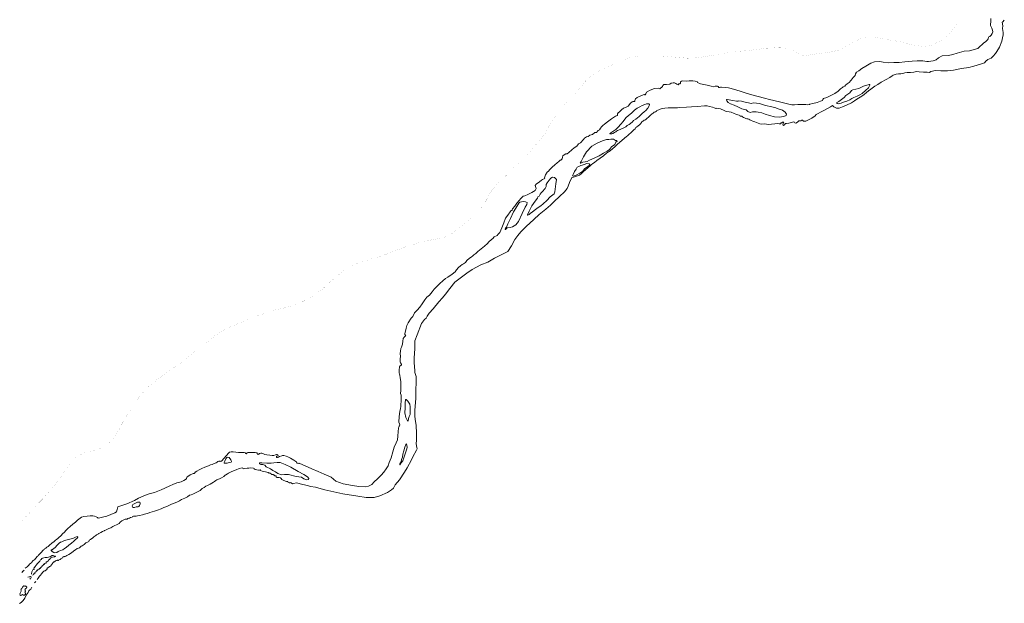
# Model space of a CAD drawing. Header units: metres. Extents: x 347609 to 404409, y 8548087 to 8605413.
# Tile 12 of 45: x 370412 to 373005, y 8559289 to 8560826. Entities that reach past the tile are written whole.
import ezdxf

# ---------------------------------------------------------------- set-up
doc = ezdxf.new("R2010")
doc.units = ezdxf.units.M
doc.linetypes.add('ACAD_ISO04W100', pattern=[30, 24, -3, 0, -3])
doc.layers.add('01. RIO', color=7, linetype='Continuous', lineweight=5, true_color=0x2776bb)
doc.layers.add('Red vial vecinal', color=241, linetype='ACAD_ISO04W100', lineweight=30)

# ---------------------------------------------------------------- blocks, each defined once
blk = doc.blocks.new('REIORORI')
at = {"layer": '01. RIO', "color": 152, "lineweight": 15, "true_color": 0x2776bb, "flags": 128}
for points in [[(370427.1, 8559381.7), (370429.3, 8559383.4), (370432.3, 8559385.5), (370436.3, 8559389.3), (370438.4, 8559391.9), (370441.4, 8559394.9), (370444, 8559396.9), (370445.3, 8559398.9), (370447.8, 8559401.5), (370449.9, 8559403), (370451.9, 8559404.7), (370453.8, 8559407.2), (370455.6, 8559409), (370457.5, 8559411.1), (370458.3, 8559412.2), (370459.7, 8559413.3), (370461.4, 8559415.1), (370463.1, 8559417), (370464.6, 8559418.8), (370467.1, 8559420.9), (370468.6, 8559422.6), (370470.5, 8559424.7), (370472.5, 8559427.3), (370474.5, 8559429.1), (370476.6, 8559431.1), (370477.9, 8559432.3), (370480.8, 8559434.7), (370482.9, 8559435.8), (370483.8, 8559437), (370487, 8559438.3), (370488.9, 8559440.6), (370490.2, 8559441.5), (370492.6, 8559443.6), (370495.1, 8559445.5), (370498, 8559448), (370502, 8559451.4), (370503.6, 8559452.9), (370506.2, 8559455.3), (370509.4, 8559457.5), (370512.5, 8559460), (370514.8, 8559461.8), (370517.2, 8559463.9), (370518.9, 8559465.3), (370521.2, 8559468.1), (370525.3, 8559471.9), (370530.4, 8559476.8), (370534.1, 8559480.6), (370536, 8559482.9), (370538.9, 8559485.8), (370541, 8559487.8), (370543.1, 8559489.2), (370547.1, 8559492.9), (370550.8, 8559495.9), (370552.6, 8559497.9), (370559.5, 8559503.1), (370564.8, 8559508), (370575, 8559516.2), (370581.3, 8559518.1), (370589.6, 8559518.4), (370598.3, 8559519.3), (370605, 8559519.5), (370609.7, 8559518.5), (370613.8, 8559517.2), (370616.8, 8559514.7), (370619, 8559513.5), (370623.2, 8559514.2), (370630.5, 8559515.7), (370641.9, 8559519), (370663.2, 8559527.6), (370667.3, 8559530.1), (370668.9, 8559536.5), (370670.9, 8559543), (370675.6, 8559545.3), (370694.2, 8559550.9), (370714.7, 8559559.7), (370724.9, 8559565.8), (370738.9, 8559572.1), (370753, 8559577.5), (370767.5, 8559580.7), (370785.1, 8559588.1), (370806.3, 8559597.6), (370817.4, 8559602.9), (370822.8, 8559604.8), (370826.2, 8559606.4), (370830.7, 8559607.6), (370837.2, 8559608.9), (370844.5, 8559612.8), (370851.2, 8559616.8), (370852.8, 8559621.1), (370855.1, 8559623.4), (370861.1, 8559627.2), (370867.3, 8559630.1), (370869, 8559631), (370871.4, 8559630.8), (370873, 8559631.7), (370873.9, 8559633.4), (370874.4, 8559634.5), (370878.8, 8559636.8), (370885.2, 8559640.8), (370888.8, 8559642.1), (370889.8, 8559643.7), (370893.6, 8559644.9), (370898.2, 8559646.5), (370904.2, 8559649.3), (370909.1, 8559651), (370915, 8559653.6), (370919.5, 8559654.9), (370924.5, 8559656.9), (370929.9, 8559659.3), (370932.4, 8559661), (370934.4, 8559662.4), (370936.7, 8559663.4), (370938.7, 8559663.7), (370939.7, 8559663.6), (370940.5, 8559662.9), (370942.1, 8559663.2), (370943.6, 8559663.3), (370944.8, 8559664.7), (370950.1, 8559670.8), (370956.7, 8559678.6), (370962, 8559684.2), (370965.1, 8559687.3), (370969.3, 8559688.3), (370974.8, 8559687.9), (370988.2, 8559686.2), (370996.1, 8559685.9), (371003.2, 8559686), (371006.7, 8559685.2), (371006.6, 8559683.5), (371008.5, 8559682.7), (371009.7, 8559683.3), (371010.6, 8559684.7), (371011.4, 8559685.8), (371013, 8559686.4), (371016.7, 8559686.7), (371024.7, 8559686.5), (371032.5, 8559685.9), (371036.3, 8559685.4), (371038, 8559684.2), (371038, 8559682.7), (371038.9, 8559681.7), (371040.5, 8559681.1), (371041.6, 8559681.8), (371044.1, 8559683.7), (371047, 8559684.9), (371049.5, 8559684.6), (371051.3, 8559683.4), (371054.3, 8559682.6), (371057.9, 8559680.9), (371063, 8559680.4), (371070.7, 8559679.2), (371077.4, 8559678.1), (371081.2, 8559678.5), (371086.1, 8559680), (371088.8, 8559681.1), (371090.6, 8559681.3), (371092.4, 8559680), (371092.5, 8559678.7), (371092.2, 8559677.7), (371089.6, 8559676.4), (371088.5, 8559675.4), (371088.5, 8559674.4), (371089.3, 8559673.1), (371091.3, 8559673.5), (371093.6, 8559674.3), (371096.4, 8559675.6), (371102.5, 8559677.9), (371104.5, 8559678.6), (371107.6, 8559678.4), (371113.5, 8559676.6), (371118.6, 8559675), (371125.4, 8559671.8), (371134.3, 8559666), (371139.6, 8559662.8), (371140.7, 8559661.6), (371140.9, 8559659.9), (371142.4, 8559658.5), (371144.7, 8559657.9), (371147.1, 8559657.7), (371148.5, 8559658), (371150.1, 8559657.2), (371163.7, 8559651.5), (371181.3, 8559643.4), (371198.4, 8559636.3), (371214, 8559629.4), (371232.4, 8559621.5), (371244.8, 8559611.2), (371263.7, 8559603.6), (371288.4, 8559599), (371305.5, 8559596.4), (371322.9, 8559595.9), (371331, 8559597.4), (371339.4, 8559602), (371345.2, 8559609.1), (371354, 8559617.1), (371364, 8559626.7), (371370.9, 8559634.8), (371377.3, 8559643.3), (371382.3, 8559651.4), (371385.4, 8559660), (371390.8, 8559672.5), (371394.8, 8559688.4), (371398.5, 8559700.3), (371403.8, 8559712.1), (371406.7, 8559719.3), (371408.2, 8559729.1), (371408.9, 8559741.3), (371409.7, 8559750.2), (371410.4, 8559754), (371411.2, 8559755.5), (371412.6, 8559756.4), (371412.9, 8559757.9), (371412.9, 8559759.5), (371412.1, 8559761.6), (371410.4, 8559766.3), (371411.8, 8559780.9), (371412.3, 8559787.5), (371413, 8559795.1), (371415, 8559800.9), (371416.2, 8559808.1), (371417.1, 8559825.7), (371416.6, 8559836.9), (371415.3, 8559841.8), (371415.5, 8559849.7), (371416.1, 8559856.1), (371415.9, 8559873.2), (371414.4, 8559883.3), (371413.6, 8559889.7), (371412.1, 8559892.3), (371411.5, 8559895.9), (371411.5, 8559901.9), (371412.7, 8559912.8), (371413.3, 8559914.2), (371415, 8559914.5), (371416.7, 8559916.2), (371417.9, 8559917.1), (371417.5, 8559918.7), (371415, 8559922.1), (371413.7, 8559924.1), (371414.2, 8559926.8), (371414.3, 8559933.1), (371414.6, 8559939.5), (371414.3, 8559946.8), (371414.6, 8559953.6), (371415.4, 8559959.8), (371417.9, 8559963.8), (371419.8, 8559971.4), (371420.7, 8559979.7), (371421.6, 8559986.2), (371424.9, 8559990.1), (371428.5, 8559993.5), (371428.8, 8559993.8), (371427.4, 8559995.9), (371426.1, 8559997.2), (371426.3, 8559999.9), (371428.5, 8560006.3), (371429.9, 8560013.4), (371431.8, 8560020.7), (371434.9, 8560028.1), (371442.7, 8560039.7), (371447.7, 8560044.9), (371452.2, 8560054.3), (371458.5, 8560061.5), (371466.2, 8560068.8), (371471.6, 8560078), (371479.4, 8560088.3), (371484.3, 8560095.2), (371491.6, 8560100.6), (371498, 8560109.3), (371503.5, 8560116.7), (371511.1, 8560124.5), (371518.5, 8560131.7), (371526, 8560138.1), (371533.2, 8560144.5), (371539.8, 8560148), (371550.9, 8560156.1), (371558.8, 8560161.9), (371562.8, 8560167.1), (371567.4, 8560173.7), (371572.6, 8560178.2), (371577, 8560181.4), (371581, 8560183.1), (371586.1, 8560186.8), (371589.4, 8560191.9), (371596.4, 8560197.9), (371600.9, 8560201.1), (371605.2, 8560204), (371608.3, 8560207), (371613.3, 8560210.9), (371618.5, 8560215.4), (371627.7, 8560222.9), (371636, 8560229.4), (371643.7, 8560236.5), (371647.7, 8560241.3), (371654.1, 8560247.6), (371657.9, 8560250.3), (371661.9, 8560254), (371669.1, 8560257.9), (371672.5, 8560261.3), (371676.5, 8560266.1), (371681.4, 8560277.7), (371686.7, 8560291.4), (371691.7, 8560303.4), (371697.1, 8560311), (371703.9, 8560320.4), (371706.4, 8560323.4), (371708.6, 8560323.9), (371708.9, 8560325.4), (371710.2, 8560327.7), (371716, 8560335), (371721.5, 8560343.1), (371727.6, 8560349.9), (371732, 8560355.6), (371738.2, 8560361.2), (371742.7, 8560362.6), (371749.8, 8560365.7), (371760.9, 8560371.3), (371769.5, 8560376.5), (371772.3, 8560382), (371771.4, 8560384.5), (371769.9, 8560389.3), (371771.8, 8560392.7), (371780.6, 8560399.5), (371786.6, 8560403.7), (371788.5, 8560405.5), (371794.6, 8560408), (371794.1, 8560409.8), (371794.5, 8560412.8), (371796.5, 8560417.6), (371801.3, 8560424.4), (371804.7, 8560427.7), (371808.2, 8560431.8), (371814.5, 8560438.3), (371821.3, 8560444.2), (371827, 8560449.4), (371831.5, 8560453.2), (371835, 8560455.9), (371837, 8560456.4), (371839.2, 8560457.9), (371840.2, 8560459.5), (371841.4, 8560464.4), (371842.7, 8560467.9), (371845.8, 8560470.3), (371850.6, 8560472.8), (371853.6, 8560472.8), (371858.5, 8560476.7), (371866, 8560483.2), (371872.2, 8560488.5), (371879.2, 8560493.2), (371883.7, 8560499.3), (371889, 8560502.4), (371896.6, 8560510.5), (371899.7, 8560514.2), (371904.7, 8560517.4), (371909.2, 8560518.7), (371913.7, 8560521.8), (371920, 8560524.2), (371926.5, 8560528.9), (371929.9, 8560529.5), (371932.1, 8560529.5), (371933.1, 8560531.8), (371935.5, 8560534.3), (371938.7, 8560536.6), (371941.7, 8560540.2), (371943.7, 8560544.2), (371947.4, 8560547.9), (371952.1, 8560551.1), (371960, 8560557.5), (371970.8, 8560565.2), (371980.7, 8560571.9), (371983.6, 8560572.8), (371985.1, 8560573.6), (371986.1, 8560575.1), (371986.1, 8560578.5), (371988.4, 8560580.8), (371991.8, 8560584), (371996.4, 8560589.1), (372002, 8560593.2), (372009.1, 8560596.3), (372013.9, 8560598.8), (372020.7, 8560606.7), (372025.1, 8560610), (372026.6, 8560610.8), (372031.5, 8560610.7), (372032.3, 8560613.6), (372033.9, 8560617.8), (372038, 8560621.6), (372047.7, 8560625.9), (372054, 8560628.6), (372057, 8560629.1), (372058.3, 8560628.5), (372059.2, 8560628.8), (372060.5, 8560630.7), (372063, 8560635.1), (372072.1, 8560640.8), (372083.9, 8560644.8), (372093.6, 8560645.8), (372098.1, 8560644.3), (372099.4, 8560646.3), (372103, 8560648.9), (372104.6, 8560650.4), (372105.4, 8560652.8), (372108.3, 8560655.2), (372115.7, 8560655.2), (372123.6, 8560656.9), (372127.4, 8560658.8), (372132.8, 8560659.9), (372135.9, 8560659.9), (372139.4, 8560658.4), (372142.4, 8560656.5), (372146.1, 8560655.1), (372147.9, 8560657.1), (372150.4, 8560657.6), (372152.1, 8560659.5), (372152.3, 8560662.6), (372154.5, 8560664.3), (372158.7, 8560665.2), (372167, 8560664.5), (372174.5, 8560665.6), (372184.9, 8560665.1), (372190.8, 8560664.6), (372196.7, 8560662.5), (372197, 8560660.5), (372204.7, 8560657.4), (372222.2, 8560653.7), (372233.2, 8560650.8), (372238.9, 8560649.7), (372243.8, 8560650.9), (372249.7, 8560651.2), (372251.4, 8560650.3), (372252.8, 8560647.3), (372254.6, 8560647.9), (372257.6, 8560648.6), (372260, 8560648.6), (372269.4, 8560647.8), (372278.7, 8560646.4), (372295.3, 8560642.1), (372336.4, 8560628.9), (372373, 8560619.8), (372386.6, 8560616), (372412.4, 8560609.6), (372433.5, 8560604.6), (372445.6, 8560602.2), (372452.6, 8560601.8), (372460.8, 8560603), (372475.1, 8560602.9), (372482.1, 8560603.1), (372485.8, 8560602.1), (372491.5, 8560603), (372492.3, 8560604.2), (372500.9, 8560605.6), (372512.1, 8560608.2), (372520.9, 8560612), (372526.4, 8560613.7), (372526.8, 8560616.5), (372528.8, 8560618.4), (372537.2, 8560621.2), (372546.2, 8560625.5), (372558.2, 8560631.5), (372567.5, 8560638.1), (372573.8, 8560644), (372578.4, 8560648.1), (372580, 8560649.8), (372584.5, 8560651.3), (372586.4, 8560653.9), (372590.7, 8560657.5), (372593.9, 8560658.9), (372596, 8560661.1), (372601, 8560665.9), (372604.6, 8560671.1), (372605.6, 8560673.3), (372608.8, 8560676.2), (372611.6, 8560679.7), (372612.8, 8560684.1), (372615.4, 8560688), (372621.5, 8560691.2), (372629.9, 8560697.9), (372640, 8560703.7), (372649.2, 8560709.3), (372652.8, 8560711.6), (372663.3, 8560714.9), (372677.3, 8560716.1), (372685.6, 8560714.7), (372698.8, 8560712.9), (372714.2, 8560713.3), (372727.4, 8560713.3), (372742.7, 8560715.2), (372762.1, 8560717), (372775, 8560718), (372789.7, 8560717.8), (372800.3, 8560716.4), (372805.3, 8560715.9), (372817.7, 8560717.9), (372825.6, 8560720.3), (372831.8, 8560726), (372840.9, 8560730.7), (372857.4, 8560731.6), (372869.3, 8560734.2), (372880.1, 8560738.2), (372898.9, 8560743.2), (372913.2, 8560744.1), (372934.7, 8560750.5), (372941.5, 8560756.9), (372945.1, 8560760.1), (372949.9, 8560764.2), (372956.3, 8560768.5), (372960.3, 8560772.9), (372962.5, 8560775.9), (372963.2, 8560779.3), (372964.3, 8560781.6), (372966.3, 8560782.3), (372970, 8560785.5), (372972.5, 8560789.7), (372974.2, 8560794.2), (372973.2, 8560798.3), (372971.6, 8560803.9), (372968.6, 8560810.8), (372968.7, 8560815.2), (372968.8, 8560820), (372969.4, 8560823.9), (372969.2, 8560829.1)], [(370458.5, 8559351.5), (370461, 8559355.5), (370464.7, 8559360.9), (370467.6, 8559363.9), (370469, 8559366.1), (370471, 8559367.8), (370472.4, 8559370), (370474.1, 8559372), (370475.9, 8559373.4), (370477.7, 8559374.3), (370479.8, 8559374.7), (370481.6, 8559376.1), (370483.3, 8559377.4), (370484.4, 8559379.9), (370485, 8559381.5), (370488.7, 8559384.6), (370490.9, 8559385.9), (370493.3, 8559386.9), (370494.3, 8559387.9), (370495, 8559389.8), (370496.6, 8559391.2), (370497.5, 8559393.3), (370500.1, 8559396.7), (370502.5, 8559398.1), (370503.7, 8559398.4), (370506, 8559400.4), (370508.5, 8559402), (370510.7, 8559402.8), (370512.3, 8559402.5), (370512.8, 8559401.9), (370513.8, 8559402.1), (370514.6, 8559402.7), (370516.1, 8559403.6), (370518.6, 8559404.7), (370520.9, 8559406.2), (370522.1, 8559406.9), (370523.8, 8559408.1), (370524.4, 8559408.8), (370524.7, 8559410.4), (370526.7, 8559411.2), (370527.6, 8559411.3), (370528.5, 8559411.5), (370529.7, 8559412.2), (370530.9, 8559412.2), (370532, 8559412.4), (370533.4, 8559413.4), (370536.8, 8559415.1), (370541.3, 8559417.8), (370545.9, 8559420.3), (370549.2, 8559423.2), (370552.9, 8559425.3), (370555.1, 8559427), (370559.5, 8559429.7), (370563.5, 8559433.1), (370567.3, 8559434.3), (370569.4, 8559435.6), (370572.5, 8559438), (370574.4, 8559439.8), (370576.5, 8559440.5), (370582.2, 8559444.3), (370586.9, 8559448.5), (370588, 8559449.4), (370590.5, 8559450.2), (370592.3, 8559450.8), (370594.3, 8559452.3), (370594.9, 8559453.9), (370595.5, 8559455.2), (370596.9, 8559456.3), (370598.5, 8559457.4), (370599.6, 8559457.9), (370601.3, 8559459.2), (370602.6, 8559459.9), (370603.6, 8559460.9), (370605.4, 8559462.1), (370607.7, 8559464), (370610.1, 8559465.8), (370612.9, 8559467.6), (370615, 8559469.3), (370616.7, 8559470.4), (370619.7, 8559471.7), (370621, 8559473.2), (370625.6, 8559475.3), (370630.3, 8559478.4), (370634.4, 8559480.4), (370635.9, 8559481.1), (370638.1, 8559481.4), (370643.9, 8559484), (370647.3, 8559485.7), (370652, 8559488.2), (370657.8, 8559491.3), (370662.8, 8559493.6), (370666.8, 8559495.9), (370674.3, 8559499.2), (370676.8, 8559502.9), (370681.1, 8559506.5), (370686.7, 8559509.2), (370690.2, 8559511), (370693.3, 8559510.7), (370695.7, 8559511.1), (370697.3, 8559512.7), (370699.5, 8559513.5), (370701.1, 8559513.4), (370703.7, 8559515), (370708.4, 8559515.6), (370709.7, 8559517.3), (370711.8, 8559518.6), (370715.9, 8559518.9), (370719.1, 8559518.6), (370722.1, 8559519.2), (370727.7, 8559520.7), (370735.3, 8559522.5), (370740.6, 8559523.8), (370744.3, 8559524.8), (370748.5, 8559525.8), (370755.2, 8559528), (370767, 8559531.7), (370774.9, 8559534.7), (370784.5, 8559538.2), (370791.9, 8559541.2), (370799.5, 8559544.5), (370808.2, 8559548.2), (370812.3, 8559549.9), (370818.9, 8559553), (370825.7, 8559555.9), (370832.8, 8559559.2), (370838.5, 8559562.1), (370847.1, 8559566.2), (370854.3, 8559569.8), (370859.6, 8559573.7), (370863.7, 8559575.2), (370867.8, 8559576.9), (370873.7, 8559579.4), (370880.8, 8559582.6), (370887.4, 8559586.4), (370893, 8559591.3), (370898.2, 8559593.9), (370902.5, 8559597.2), (370907.2, 8559599.3), (370914, 8559602.8), (370918.4, 8559605.5), (370922.3, 8559608.1), (370925.3, 8559609.7), (370928.9, 8559612.5), (370931.6, 8559614.1), (370938.3, 8559617.3), (370943.7, 8559619.8), (370949.7, 8559623.2), (370953, 8559626.3), (370955.1, 8559627.6), (370959.4, 8559629.8), (370962.5, 8559631.9), (370968.9, 8559635.2), (370975, 8559638.1), (370982.5, 8559640.4), (370990.2, 8559644.1), (370998.4, 8559645.7), (371000, 8559645.1), (371000.7, 8559643.7), (371004.9, 8559643.9), (371010.9, 8559645), (371015.3, 8559645.3), (371021.3, 8559645.5), (371027.5, 8559645.2), (371029.5, 8559644.3), (371029.5, 8559643.3), (371031.9, 8559641.7), (371040.9, 8559640.1), (371043.9, 8559639.7), (371045.4, 8559640.3), (371046.4, 8559639.9), (371046.6, 8559638.6), (371050.4, 8559637.5), (371059.3, 8559635.2), (371066.1, 8559633.4), (371068.1, 8559632.3), (371068.8, 8559632.6), (371070.6, 8559632.2), (371071.4, 8559631.6), (371074.3, 8559630.1), (371075.5, 8559628.6), (371076.6, 8559628.2), (371077, 8559628.6), (371078.8, 8559628.6), (371079.4, 8559628), (371080.5, 8559627.7), (371081.5, 8559627.6), (371082.3, 8559626.9), (371082.8, 8559625.7), (371084.5, 8559625.1), (371086.6, 8559625.2), (371087.4, 8559625.1), (371087.7, 8559624), (371087.3, 8559622.5), (371088, 8559621.3), (371089.7, 8559620.2), (371093.2, 8559620.5), (371095.9, 8559620.8), (371099.1, 8559619.8), (371100.6, 8559618), (371102.1, 8559615.5), (371108.1, 8559612.4), (371115.2, 8559609.5), (371117.5, 8559609.7), (371118.2, 8559609.8), (371118.3, 8559608.9), (371119.5, 8559607.7), (371122, 8559606.8), (371123.6, 8559606.7), (371124.5, 8559607.3), (371126.7, 8559606.1), (371130.2, 8559603.8), (371133.5, 8559604.9), (371141.2, 8559606.1), (371157.4, 8559601.6), (371170, 8559599.5), (371177.9, 8559596.8), (371191.3, 8559594.9), (371206.2, 8559591), (371215.5, 8559587.9), (371263.5, 8559577.7), (371302.3, 8559571.6), (371324.8, 8559567.7), (371345.3, 8559567.4), (371360.7, 8559572.2), (371380.3, 8559581.2), (371391.2, 8559588.2), (371396.3, 8559592.4), (371401.2, 8559600.8), (371411.9, 8559614.7), (371425.7, 8559634.8), (371432.8, 8559645.8), (371443.6, 8559666.9), (371447.1, 8559674.8), (371456.9, 8559692.1), (371458.7, 8559695.7), (371458.3, 8559699.9), (371456.3, 8559708.7), (371457.3, 8559718.5), (371456.9, 8559736.6), (371456.1, 8559757.9), (371453.5, 8559772.8), (371452.5, 8559782.7), (371452.9, 8559797.4), (371454.5, 8559817.9), (371454.9, 8559829.7), (371455.3, 8559845.7), (371456.3, 8559875.6), (371456.1, 8559886.3), (371453.1, 8559897.1), (371452.7, 8559902), (371450.9, 8559922.3), (371451.3, 8559935.4), (371452.3, 8559959.1), (371452.7, 8559963.2), (371453.1, 8559980.3), (371458.4, 8559996.4), (371470, 8560026.2), (371478.1, 8560036.4), (371482.7, 8560039.8), (371485.3, 8560045.5), (371490.3, 8560053.1), (371500.6, 8560064.9), (371515.8, 8560082.9), (371525.7, 8560093.5), (371533.4, 8560103.2), (371544.4, 8560118.6), (371558.2, 8560135.3), (371575.9, 8560148.5), (371589.4, 8560158.5), (371603.3, 8560168.4), (371626.8, 8560180.4), (371644.8, 8560187.8), (371662.5, 8560198.1), (371681.5, 8560208.1), (371697.6, 8560215.9), (371706.9, 8560230.3), (371715.9, 8560247.4), (371724.1, 8560258.2), (371731.7, 8560267.6), (371739.5, 8560275.2), (371746.2, 8560281.7), (371765.9, 8560300.1), (371780.3, 8560313.1), (371797.6, 8560327.3), (371809.5, 8560337.7), (371819.8, 8560347.8), (371833.3, 8560360.7), (371847, 8560372.6), (371850.5, 8560376.9), (371853.4, 8560381.6), (371856.4, 8560388.2), (371859.8, 8560397.9), (371866, 8560410.7), (371870, 8560411.2), (371875.9, 8560413.6), (371886.1, 8560416.8), (371891.1, 8560421.4), (371896.6, 8560426.2), (371902.2, 8560431), (371908.6, 8560437), (371913.5, 8560440.9), (371916.5, 8560443.8), (371921.6, 8560447.5), (371925.6, 8560450.2), (371931.5, 8560455.2), (371941, 8560461.5), (371949.2, 8560468), (371958.4, 8560475.3), (371966.7, 8560480.8), (371974.2, 8560486.7), (371979.5, 8560491.2), (371986.2, 8560498.5), (371997.5, 8560508.3), (372005.1, 8560514.6), (372010.1, 8560518.7), (372012.6, 8560520.1), (372017.4, 8560525), (372021, 8560528.4), (372025.4, 8560532.7), (372029.2, 8560536.1), (372032.5, 8560538.9), (372034.5, 8560542.4), (372037.3, 8560543.8), (372039.6, 8560546.2), (372041.3, 8560547.6), (372043.5, 8560548.9), (372047.9, 8560553), (372048.6, 8560554.8), (372050.4, 8560557.5), (372052.7, 8560559), (372054.9, 8560559.7), (372056.7, 8560561.4), (372059.8, 8560562.8), (372062.5, 8560564.8), (372064.5, 8560566.8), (372067, 8560568.7), (372067.7, 8560569.7), (372069.9, 8560571.2), (372072, 8560573.7), (372073.3, 8560574.1), (372074.4, 8560575.5), (372075.9, 8560577.4), (372077.6, 8560578), (372080.4, 8560580.3), (372083.1, 8560582.5), (372085.9, 8560583.8), (372088.8, 8560585.5), (372090.1, 8560587.2), (372092.2, 8560588.2), (372095.3, 8560589.1), (372098.6, 8560590.4), (372101.6, 8560591.6), (372105.6, 8560592.4), (372111, 8560593.6), (372119.9, 8560594.2), (372126.8, 8560594.4), (372131.1, 8560593.9), (372135.8, 8560593.8), (372138.2, 8560593.8), (372139.5, 8560594.4), (372143.9, 8560594.5), (372150.6, 8560595.4), (372168, 8560595.5), (372181.1, 8560597), (372196.5, 8560597.6), (372215.4, 8560599), (372221.9, 8560599.1), (372228.6, 8560597.9), (372236.3, 8560595.6), (372240.5, 8560593.8), (372244.8, 8560592.8), (372246.4, 8560593.1), (372251.4, 8560592.8), (372257.2, 8560591.6), (372267.1, 8560587.5), (372272.7, 8560584.8), (372280.1, 8560583.3), (372285.5, 8560582.3), (372293.7, 8560579.1), (372297.4, 8560577.3), (372303.1, 8560575.6), (372306.7, 8560574.5), (372308, 8560573.7), (372308.8, 8560572.4), (372310.1, 8560572), (372312.5, 8560572.3), (372313.8, 8560571.9), (372315.7, 8560570.6), (372318, 8560568.8), (372320.4, 8560567.7), (372324, 8560566.1), (372326.8, 8560565.3), (372329.4, 8560565.1), (372331.9, 8560563.9), (372334.3, 8560562.3), (372338.6, 8560560.7), (372342.3, 8560558.9), (372347.4, 8560557.6), (372360.8, 8560552.4), (372366.2, 8560551.1), (372373, 8560551.7), (372383.4, 8560550.6), (372391.5, 8560551.3), (372400.8, 8560552.3), (372406.8, 8560552.5), (372411.9, 8560551.6), (372415.1, 8560551.7), (372417.5, 8560554.5), (372419.3, 8560555), (372420.4, 8560556.4), (372423, 8560556.4), (372423.8, 8560556.1), (372423.2, 8560554.5), (372422.5, 8560552.6), (372421.9, 8560550.4), (372422, 8560548.5), (372423.7, 8560548), (372425.9, 8560549.5), (372427.7, 8560551.9), (372428, 8560553), (372429, 8560553.3), (372431.2, 8560552.6), (372437.7, 8560553.6), (372446.7, 8560556.3), (372450.3, 8560556.9), (372451.9, 8560556.4), (372452.8, 8560554.9), (372455.5, 8560554.2), (372459.8, 8560556.2), (372461.6, 8560558.2), (372463.6, 8560559.5), (372466.5, 8560560.2), (372468.4, 8560560), (372469.8, 8560560.3), (372470.6, 8560561.7), (372472.9, 8560561.9), (372475.4, 8560560.3), (372475.5, 8560558.9), (372476.8, 8560558.6), (372481.7, 8560558.6), (372487.4, 8560561.5), (372497.9, 8560566.8), (372506.8, 8560573.2), (372509.3, 8560576.7), (372514.4, 8560579.2), (372520.7, 8560582.8), (372526.2, 8560585.6), (372531.3, 8560588), (372547.4, 8560596.8), (372552.4, 8560600.5), (372555.6, 8560596.7), (372562.4, 8560593.2), (372569.8, 8560593.6), (372578.3, 8560596.4), (372589.4, 8560601.5), (372602, 8560607.5), (372610.3, 8560612.9), (372616.2, 8560617.4), (372624.9, 8560622.5), (372629.1, 8560624.5), (372635.5, 8560629.6), (372641.9, 8560634.6), (372647.4, 8560639), (372653.1, 8560642.9), (372664.1, 8560650.8), (372671.3, 8560656), (372680.2, 8560661.5), (372693.6, 8560668.4), (372703.2, 8560673.7), (372709.2, 8560678.5), (372711.8, 8560680), (372720, 8560682.4), (372726.4, 8560683.8), (372732.1, 8560683.8), (372735.5, 8560684.9), (372740.1, 8560685.2), (372742.5, 8560686), (372749.2, 8560687.2), (372757.7, 8560687.3), (372766.4, 8560687.8), (372773.7, 8560689.6), (372780.1, 8560689.3), (372791.9, 8560688), (372801.2, 8560688.2), (372807.8, 8560686.9), (372807.6, 8560687.2), (372811.4, 8560689.6), (372823.1, 8560692.2), (372837.3, 8560691.8), (372854.8, 8560691.9), (372870.7, 8560693.6), (372891.7, 8560697.5), (372911, 8560700.5), (372924.4, 8560704.3), (372944.8, 8560709.7), (372952.8, 8560713.1), (372956.4, 8560717.3), (372961, 8560721.1), (372970.2, 8560725.3), (372975.3, 8560730.3), (372981.3, 8560737), (372985, 8560742.4), (372991.7, 8560753.9), (372997.8, 8560769.9), (373000, 8560778.7), (373001.2, 8560786.5), (373001.4, 8560792.6), (373000, 8560803.1), (373001, 8560809.8), (372999.2, 8560819.7), (373000.7, 8560821), (373004.1, 8560824.9), (373004.6, 8560825.4)], [(370443.2, 8559366.1), (370443.7, 8559368.2), (370444, 8559370.3), (370444.7, 8559372.4), (370445.1, 8559374), (370445.8, 8559375.1), (370447.1, 8559377), (370448.7, 8559377.8), (370450.1, 8559378.4), (370450.4, 8559379.2), (370449.6, 8559380.7), (370449.5, 8559381.5), (370451.1, 8559383.4), (370453.4, 8559386.2), (370455.9, 8559389.8), (370459.3, 8559393.7), (370462.8, 8559397.7), (370465, 8559400.3), (370466.1, 8559401.9), (370467, 8559403.3), (370468.6, 8559404.6), (370470.5, 8559406.8), (370472, 8559407.8), (370473.1, 8559408), (370475.6, 8559409.1), (370479.1, 8559409.8), (370481.6, 8559409.9), (370485, 8559409.3), (370488.4, 8559410.3), (370490.5, 8559411.3), (370493.9, 8559412), (370495.1, 8559413.3), (370495.2, 8559414.5), (370496.7, 8559415.3), (370499.2, 8559414.6), (370500.4, 8559414.9), (370502.3, 8559414), (370504, 8559413.5), (370506.4, 8559413.5), (370506.9, 8559412.9), (370506.5, 8559412.3), (370505, 8559411.3), (370502.9, 8559411.4), (370498.7, 8559410.4), (370496.2, 8559409.9), (370494.6, 8559408.7), (370492.6, 8559406.9), (370492.1, 8559405.5), (370491, 8559404.7), (370489.4, 8559404.3), (370489.5, 8559402.9), (370488.5, 8559402.4), (370487.9, 8559402.1), (370487.2, 8559400.5), (370485.5, 8559399.9), (370484.4, 8559398.6), (370483.1, 8559398), (370482.2, 8559397.4), (370481.7, 8559395.8), (370481.1, 8559394.8), (370480, 8559394.5), (370478, 8559393.9), (370477.9, 8559393.2), (370478.1, 8559391.9), (370477.4, 8559391.7), (370476.2, 8559391.9), (370475.7, 8559392.1), (370475.1, 8559391.3), (370475.1, 8559390.3), (370474.9, 8559389.3), (370473.4, 8559389.1), (370471.5, 8559388.3), (370471.3, 8559387.5), (370471.3, 8559386.6), (370471.2, 8559385.8), (370469.9, 8559385.2), (370469, 8559384.2), (370468.1, 8559383.6), (370466.7, 8559383.2), (370466.8, 8559382.4), (370466.8, 8559381.2), (370466, 8559381.1), (370465.1, 8559381.3), (370464, 8559380.6), (370464.1, 8559379.8), (370463.6, 8559379.3), (370461.7, 8559378.6), (370460.3, 8559378), (370460, 8559377.3), (370459.9, 8559376.6), (370458.6, 8559376.4), (370457.9, 8559376), (370458, 8559374.8), (370457, 8559374.2), (370456.1, 8559372.7), (370455.3, 8559371.9), (370454.1, 8559371.9), (370453.9, 8559371.1), (370452.5, 8559370.5), (370452.9, 8559369), (370452.3, 8559368.6), (370451, 8559368.1), (370449.9, 8559366.4), (370449.4, 8559365.2), (370448, 8559364.3), (370445.7, 8559363.6)], [(370417.7, 8559370.3), (370418.5, 8559371.4), (370419.4, 8559372.3), (370419.6, 8559372.9), (370419.7, 8559373.6), (370420.4, 8559373.7), (370421.6, 8559373.9), (370422.9, 8559375.3), (370423.9, 8559376.8)], [(370433.4, 8559357.8), (370434.1, 8559358.3), (370437.1, 8559358.6), (370439, 8559358.9), (370440.5, 8559359.5), (370440.8, 8559360.6)], [(370443, 8559358.6), (370442.4, 8559357), (370441.4, 8559355.6), (370440.4, 8559354.9), (370439.5, 8559353.7), (370439.3, 8559352.9)], [(370412.1, 8559289), (370416, 8559291.1), (370421.7, 8559296.3), (370425.7, 8559302.8), (370429.3, 8559310.1), (370432.1, 8559313.8), (370434.6, 8559317.9), (370436.8, 8559321.5), (370439.3, 8559325), (370441.5, 8559326.6), (370442.8, 8559328.5), (370444.3, 8559332)], [(370451.1, 8559343.1), (370453.5, 8559345.1), (370455.1, 8559346.7)]]:
    blk.add_lwpolyline(points, dxfattribs=at)
for points in [[(372563.6, 8560607.8), (372568.9, 8560610.9), (372582.8, 8560621.4), (372587.8, 8560626.4), (372597.8, 8560634.1), (372602.1, 8560640), (372605.4, 8560642), (372621.4, 8560645.2), (372634.3, 8560651), (372648.7, 8560655.8), (372650.5, 8560655.9), (372650.9, 8560653.6), (372646.7, 8560647.2), (372639.3, 8560639.7), (372630.4, 8560632), (372624, 8560628.6), (372616.9, 8560624.9), (372608.9, 8560621.6), (372603.2, 8560619), (372598, 8560615.3), (372590.3, 8560612.1), (372580.9, 8560609), (372575.1, 8560606.3), (372568.2, 8560605.1), (372564.4, 8560606), (372563.8, 8560606.6)], [(371965.9, 8560526.8), (371968.7, 8560528.2), (371974.2, 8560531.6), (371981.7, 8560537), (371987.6, 8560542.8), (371994.7, 8560550.9), (372001.3, 8560558), (372005.8, 8560564.5), (372009.3, 8560568.4), (372014.2, 8560573.4), (372023.8, 8560581), (372031.4, 8560588), (372038.1, 8560593.4), (372045, 8560596.6), (372051.6, 8560600.6), (372058.1, 8560603.3), (372062.5, 8560604.8), (372068.7, 8560604.7), (372070.5, 8560603), (372069.7, 8560599), (372066.4, 8560593), (372060.5, 8560586.7), (372056.9, 8560583.6), (372051.2, 8560579.3), (372048.1, 8560575.9), (372043.3, 8560571.6), (372038.9, 8560567.8), (372034.1, 8560563.9), (372028.8, 8560560.5), (372025.5, 8560557.2), (372020.2, 8560553.3), (372016.7, 8560550.4), (372011.9, 8560547.3), (372008.3, 8560544.4), (372001.1, 8560540.4), (371994.9, 8560537.6), (371988.9, 8560535.1), (371986.1, 8560534.6), (371984, 8560532.3), (371981.6, 8560531.2), (371978, 8560529.5), (371973.9, 8560526.9), (371971.1, 8560526), (371966.7, 8560526.1), (371965.8, 8560526.2), (371965.8, 8560526.5)], [(372275.1, 8560616), (372289.5, 8560613.5), (372299.4, 8560611.8), (372304.1, 8560611.6), (372305.6, 8560612.3), (372312.6, 8560611.6), (372322.6, 8560609.5), (372331.1, 8560607.5), (372337.8, 8560605.9), (372344.5, 8560607.5), (372359.9, 8560605.3), (372373.2, 8560601.5), (372380.3, 8560599.6), (372388.5, 8560598.1), (372400.5, 8560595), (372411.8, 8560590.4), (372421.1, 8560588), (372427.7, 8560582.8), (372431.2, 8560577.2), (372430.6, 8560573.9), (372423.8, 8560571.5), (372411.5, 8560570), (372399.6, 8560570.2), (372386.8, 8560573.8), (372375.3, 8560577.9), (372366.1, 8560580.6), (372356.5, 8560582.3), (372351, 8560583.2), (372341.8, 8560583.2), (372335.1, 8560582), (372329.6, 8560584.4), (372324.6, 8560588.5), (372314, 8560591.4), (372303.4, 8560597.2), (372293.1, 8560601.5), (372284, 8560604.9), (372277.5, 8560608.5), (372274.1, 8560612.6), (372273.4, 8560614.9), (372273.8, 8560616)], [(371888, 8560448.7), (371890.7, 8560452.7), (371897.1, 8560465), (371905, 8560478.2), (371918.9, 8560492.9), (371932.9, 8560501.1), (371946.8, 8560507.6), (371956.9, 8560510.6), (371963, 8560511.1), (371968.5, 8560511.9), (371975.9, 8560511.9), (371978.2, 8560509.6), (371981.1, 8560508.5), (371984.6, 8560508.3), (371985.2, 8560506.7), (371982.3, 8560503.4), (371978.8, 8560497.8), (371970.8, 8560491.1), (371965.1, 8560484.1), (371959.4, 8560480.4), (371949.1, 8560474.6), (371938.3, 8560467.9), (371924.9, 8560461.9), (371912.6, 8560456), (371906.1, 8560453.1), (371901.3, 8560452.1), (371895.3, 8560450.6), (371891.7, 8560448.9), (371889.6, 8560448.2), (371888.2, 8560448.1)], [(371868, 8560414.9), (371869.3, 8560418.4), (371873, 8560426.3), (371877.7, 8560433), (371880.3, 8560437.5), (371884.3, 8560440), (371889.4, 8560442.3), (371899.2, 8560444.9), (371904.2, 8560447.1), (371911.7, 8560446.4), (371913.4, 8560444.9), (371912.4, 8560442.7), (371908, 8560439.2), (371899.4, 8560433.2), (371894.8, 8560427.1), (371887.1, 8560422.5), (371877.6, 8560417.2), (371869.5, 8560414.4)], [(371749.4, 8560312.3), (371753.5, 8560321.7), (371760.3, 8560335.8), (371769.3, 8560348.2), (371775.4, 8560356.5), (371776.2, 8560359.8), (371780.1, 8560361.8), (371782.6, 8560366.4), (371785.3, 8560369.9), (371790.5, 8560375.5), (371793, 8560379.4), (371795.7, 8560382), (371798.3, 8560387), (371798.6, 8560392.3), (371801.5, 8560396.7), (371806.5, 8560404), (371810.5, 8560409.2), (371815.4, 8560411.6), (371820.2, 8560411), (371825.9, 8560405.4), (371824, 8560393.7), (371821.5, 8560373), (371819.5, 8560367.6), (371809, 8560359.8), (371799.9, 8560350.4), (371790.9, 8560341.2), (371784.1, 8560335.8), (371777.8, 8560332), (371770.5, 8560326.1), (371762.1, 8560320.3), (371756.6, 8560315.7), (371753.3, 8560313.1), (371752, 8560311.9), (371750.6, 8560311.1), (371749.6, 8560311.2), (371749.3, 8560311.6), (371749.3, 8560311.9)], [(371691.2, 8560273.5), (371695.8, 8560277.7), (371703.3, 8560278.8), (371709.5, 8560280.5), (371718.9, 8560285.6), (371725.3, 8560294.9), (371735.2, 8560315.8), (371743.3, 8560332.9), (371747.6, 8560339.9), (371748.7, 8560344.6), (371743.6, 8560346.3), (371737.5, 8560347), (371729.5, 8560345.5), (371726.1, 8560342.7), (371718.9, 8560329.5), (371712.7, 8560320), (371704.3, 8560302.4), (371697.7, 8560288.7), (371693.8, 8560279.8), (371691.2, 8560276.8), (371690.3, 8560274.9), (371690.2, 8560273.8)], [(371435.1, 8559769.3), (371435.8, 8559776), (371437.9, 8559781.3), (371440.2, 8559786.3), (371440.2, 8559795.5), (371440.6, 8559803.5), (371440.8, 8559807), (371439.2, 8559814), (371434.2, 8559821.7), (371430, 8559826.1), (371428.3, 8559825.7), (371427.4, 8559816.6), (371426.8, 8559804), (371426.2, 8559791.2), (371428.9, 8559778.6), (371431.2, 8559773), (371433.7, 8559769.9), (371434.4, 8559769.5), (371434.9, 8559769.2)], [(371413.8, 8559653.7), (371416, 8559657.9), (371421.2, 8559664.5), (371425.4, 8559677.3), (371428.4, 8559685.7), (371430.7, 8559693.1), (371432.1, 8559699.9), (371431.7, 8559705.8), (371430.7, 8559708.7), (371429, 8559707.3), (371426.6, 8559700.2), (371423.9, 8559690.5), (371421.4, 8559682.1), (371420.1, 8559674.2), (371418, 8559667.8), (371416.3, 8559661.9), (371413.3, 8559656.7), (371413.5, 8559654)], [(370950.4, 8559660), (370952.3, 8559663.6), (370955.1, 8559669.2), (370957.5, 8559673.5), (370960.4, 8559674.4), (370964.2, 8559672.7), (370968.3, 8559667.2), (370969.9, 8559662.9), (370969.3, 8559660.8), (370964, 8559660), (370958.3, 8559658.4), (370953.7, 8559658.2), (370951.8, 8559658.4), (370950.4, 8559659), (370950.3, 8559659.5)], [(371050.2, 8559659.4), (371062.9, 8559658.5), (371074, 8559658.5), (371081.8, 8559659.1), (371090.4, 8559660.1), (371098.5, 8559659.7), (371111.2, 8559654.7), (371126.1, 8559647.3), (371145.3, 8559636.5), (371160.5, 8559628.1), (371170.2, 8559622.2), (371173.2, 8559617.8), (371172.3, 8559615.3), (371168.6, 8559614.5), (371160.5, 8559617.2), (371154.4, 8559621.3), (371140.6, 8559623.1), (371119.9, 8559628), (371109.7, 8559628), (371101.4, 8559627.7), (371092, 8559630.6), (371086.2, 8559635.6), (371079, 8559639.2), (371072.5, 8559643.2), (371061.5, 8559648.3), (371057.8, 8559652.6), (371052.7, 8559654.5), (371047.1, 8559654.8), (371043.5, 8559656.2), (371043.5, 8559658.9), (371046.7, 8559659.4)], [(370712.1, 8559550.5), (370709.9, 8559549.3), (370708.6, 8559545.8), (370709.6, 8559542.7), (370710.8, 8559541), (370714.2, 8559541.2), (370719, 8559543), (370723.9, 8559543.6), (370726.2, 8559544.2), (370727.4, 8559546.7), (370729.3, 8559550.7), (370729.4, 8559553.3), (370728.5, 8559555.5), (370726.5, 8559555.6), (370722.3, 8559555.6), (370718.8, 8559554.1), (370715.2, 8559552.3), (370713.7, 8559551.2)], [(370496.4, 8559429.7), (370495.3, 8559429.3), (370494.9, 8559427.9), (370497.5, 8559425.6), (370502.2, 8559423.1), (370504.3, 8559421.6), (370510.3, 8559422.5), (370513.8, 8559425.3), (370519.6, 8559427.8), (370525.6, 8559429.8), (370529.9, 8559433.2), (370535.1, 8559436.3), (370541.6, 8559441.9), (370549.1, 8559447.9), (370554.6, 8559452.6), (370558.3, 8559456.7), (370563.8, 8559460.9), (370565.3, 8559463), (370565.4, 8559464.2), (370563.9, 8559464.7), (370559.6, 8559463.3), (370553.9, 8559460.9), (370544.8, 8559458.4), (370537.5, 8559456.4), (370530.7, 8559454.3), (370523.4, 8559451.1), (370520, 8559450.3), (370516.2, 8559447.8), (370511, 8559442.4), (370505.6, 8559436.5), (370502.3, 8559433.1), (370498.4, 8559431.2), (370497.6, 8559430.3)], [(370430.6, 8559332.3), (370429.5, 8559333.2), (370428.3, 8559333.8), (370427, 8559334.6), (370426.6, 8559334.9), (370425.4, 8559334.6), (370424.4, 8559334.4), (370424, 8559334.9), (370423.7, 8559335.1), (370422.8, 8559334.8), (370421.1, 8559333.3), (370419.8, 8559331.7), (370419, 8559329.7), (370418, 8559327.8), (370417.1, 8559327.3), (370416.1, 8559326.4), (370415.7, 8559325), (370416, 8559323.2), (370416.2, 8559322.2), (370416, 8559320.9), (370415.2, 8559319.2), (370413.9, 8559316.1), (370413.1, 8559313.3), (370413.2, 8559311.2), (370413.8, 8559310.6), (370414.9, 8559309.7), (370417, 8559310.7), (370419.9, 8559312), (370422, 8559310.8), (370425, 8559310.9), (370427.7, 8559313.3), (370427.8, 8559315.5), (370426.5, 8559316.8), (370425.8, 8559318.5), (370426.9, 8559319.9), (370427.5, 8559320.2), (370428, 8559321), (370427.3, 8559321.4), (370426.7, 8559321.8), (370426.4, 8559323.2), (370426.7, 8559324.5), (370427, 8559325.2), (370426.3, 8559326), (370427.3, 8559326.9), (370428, 8559328), (370429.1, 8559328.3), (370429.8, 8559328.8), (370430.4, 8559329.3), (370430.8, 8559330.7), (370430.9, 8559331.8)]]:
    blk.add_lwpolyline(points, close=True, dxfattribs=at)

msp = doc.modelspace()

# ---------------------------------------------------------------- linework, layer by layer
at = {"layer": 'Red vial vecinal', "lineweight": 15, "transparency": 33554687, "const_width": 0.1}
msp.add_lwpolyline([(372893.7, 8560838.8), (372887.2, 8560825.6), (372880.8, 8560817.1), (372875.1, 8560810.1), (372868.7, 8560801), (372860.2, 8560790.6), (372852.1, 8560781.7), (372842, 8560774.1), (372832, 8560768), (372821, 8560763), (372813.2, 8560759.3), (372802, 8560757.1), (372792.1, 8560756), (372781.7, 8560757), (372770, 8560759), (372759, 8560761.1), (372749, 8560763), (372739, 8560766.1), (372726, 8560769), (372715, 8560771), (372702, 8560773), (372692.7, 8560774.9), (372681.7, 8560777.2), (372669, 8560780), (372658, 8560781), (372648, 8560781), (372637, 8560779), (372624, 8560775), (372611, 8560770), (372602, 8560765), (372591, 8560758), (372580, 8560751), (372568, 8560746), (372556, 8560743), (372545, 8560741), (372533, 8560739), (372522, 8560737.9), (372508, 8560736), (372496, 8560734), (372485, 8560732), (372473, 8560733), (372462, 8560737), (372453, 8560741.9), (372444.5, 8560747.9), (372436.6, 8560750.5), (372423, 8560752), (372403.2, 8560752.4), (372388, 8560751.6), (372376.6, 8560751.2), (372364.8, 8560749.5), (372355.4, 8560748.2), (372344, 8560747), (372332, 8560745), (372318, 8560744), (372304, 8560743), (372291, 8560742), (372277, 8560740), (372262.6, 8560737.3), (372249.8, 8560734.9), (372238.6, 8560733), (372228, 8560730.9), (372217, 8560729), (372205.7, 8560727.4), (372195, 8560726), (372182, 8560725.1), (372169.4, 8560725), (372158, 8560726), (372147, 8560727), (372134.4, 8560728), (372122, 8560729), (372111, 8560730), (372100, 8560730.8), (372089, 8560731), (372079, 8560731), (372068.1, 8560731), (372057, 8560731), (372046, 8560731), (372036, 8560729.9), (372025, 8560728), (372013.2, 8560724.9), (372002.6, 8560720.9), (371992.9, 8560717), (371983, 8560712), (371968, 8560705), (371957, 8560700), (371946.7, 8560695.4), (371936.5, 8560690.4), (371927, 8560685.3), (371918, 8560679), (371910, 8560673), (371899.5, 8560661.7), (371891.2, 8560651.3), (371886.1, 8560644.7), (371880, 8560637), (371873, 8560629), (371866, 8560622), (371858, 8560614), (371850, 8560605), (371841, 8560594), (371835, 8560586), (371827, 8560576), (371819, 8560566), (371812, 8560555), (371806, 8560545), (371800, 8560534), (371793, 8560523), (371785, 8560513), (371776.5, 8560503.2), (371768, 8560494), (371759, 8560483), (371750, 8560473), (371741, 8560463), (371732, 8560454), (371723, 8560446), (371715, 8560438), (371707, 8560429), (371697.6, 8560420.2), (371687, 8560410), (371678.1, 8560401), (371670, 8560394), (371663, 8560386), (371657, 8560378), (371649, 8560366), (371642.3, 8560353.8), (371636, 8560340.9), (371632.1, 8560335), (371623, 8560325), (371612.9, 8560315), (371605, 8560307), (371597.4, 8560300.1), (371586, 8560290.9), (371577, 8560283.1), (371567, 8560276), (371558, 8560269), (371548, 8560262), (371538.5, 8560257), (371529.8, 8560253.1), (371519.4, 8560250.5), (371509, 8560248.6), (371496.4, 8560246.4), (371485, 8560243.6), (371475.8, 8560241.6), (371462.3, 8560238.3), (371452.7, 8560235.6), (371439.3, 8560231.4), (371431.2, 8560228.7), (371420.9, 8560225.4), (371408.6, 8560220.8), (371397.6, 8560216.1), (371386.8, 8560211.4), (371373.8, 8560207), (371361, 8560203), (371347, 8560199), (371334, 8560195), (371321, 8560191), (371308, 8560187), (371297, 8560183), (371287, 8560179.1), (371277, 8560174), (371268, 8560168), (371258, 8560160), (371249, 8560152), (371239, 8560144), (371230, 8560136), (371220.9, 8560127.5), (371213, 8560120), (371203, 8560112), (371194.6, 8560105.3), (371184.3, 8560098.4), (371173.4, 8560091.7), (371160.2, 8560085.2), (371147.6, 8560079.1), (371131.1, 8560073.1), (371118.9, 8560069.6), (371104, 8560066), (371090, 8560063), (371076, 8560059), (371061, 8560054), (371047, 8560049), (371033, 8560044), (371019.9, 8560038.8), (371005.9, 8560032.6), (370993.7, 8560028.1), (370981.1, 8560023), (370969, 8560018), (370958, 8560013), (370947.1, 8560007), (370935, 8560000), (370924, 8559992), (370913.8, 8559983.6), (370902.4, 8559974.7), (370891.9, 8559966.3), (370879.2, 8559956.8), (370866.5, 8559946.8), (370854, 8559936), (370841.7, 8559926.1), (370833.7, 8559920.1), (370820.9, 8559911.7), (370807.3, 8559902.9), (370794.1, 8559893.7), (370782.1, 8559884.6), (370770, 8559875), (370759, 8559866), (370750, 8559858), (370741.4, 8559849.8), (370733.7, 8559841), (370728.1, 8559833.4), (370720.3, 8559821.8), (370713.1, 8559811.2), (370706, 8559800.4), (370699.3, 8559791.2), (370690.8, 8559778.2), (370685.5, 8559769.3), (370681, 8559760.4), (370676, 8559751), (370671, 8559742), (370664, 8559730), (370656, 8559720.1), (370645, 8559710), (370633, 8559702), (370620, 8559695), (370604.4, 8559691.2), (370591.7, 8559687.6), (370579, 8559684), (370566, 8559678.2), (370556.8, 8559671), (370548, 8559662), (370541, 8559652), (370534, 8559642.1), (370527.3, 8559632.1), (370520.4, 8559621.3), (370513.8, 8559611.2), (370506, 8559601), (370498.9, 8559592.3), (370491, 8559584), (370482, 8559574), (370473, 8559564), (370463, 8559554), (370454, 8559544), (370445, 8559535), (370436, 8559525), (370426.9, 8559515), (370419.4, 8559506.9), (370410.3, 8559496.9)], dxfattribs=at)

# ---------------------------------------------------------------- block references
msp.add_blockref('REIORORI', (0, 0))

doc.saveas('drawing.dxf')
